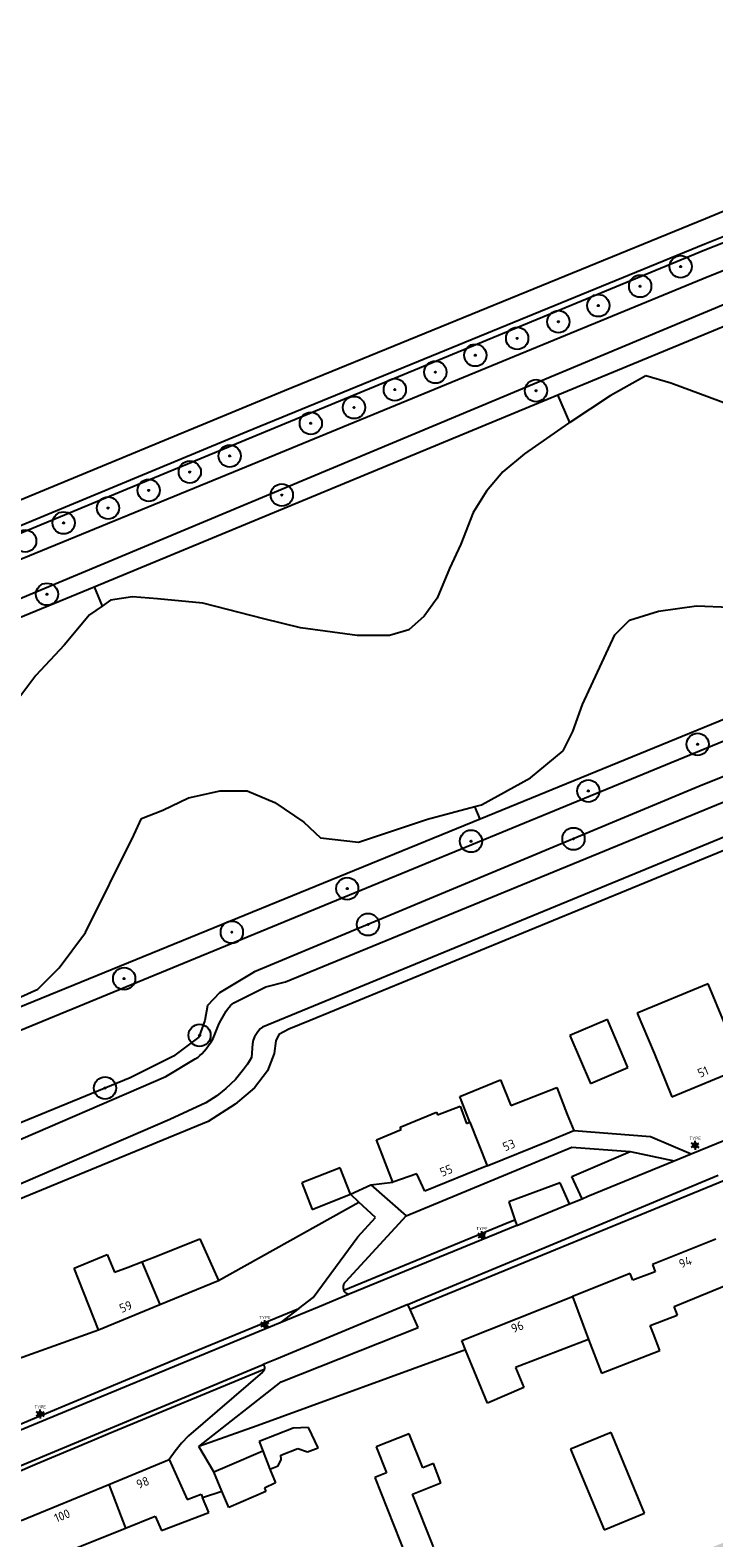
# Model space of a CAD drawing. Header units: metres. Extents: x 102000 to 105000, y 414600 to 420766.
# Tile 174 of 206: x 103390 to 103466, y 419498 to 419668. Entities that reach past the tile are written whole.
import ezdxf
from ezdxf.enums import TextEntityAlignment as Align

# ---------------------------------------------------------------- set-up
doc = ezdxf.new("R2010")
doc.units = ezdxf.units.M
doc.layers.get('0').update_dxf_attribs({"color": 8})
doc.layers.add('N-WE-GR-OEVERBEPLANTING-A', color=252, linetype='Continuous', lineweight=18)
doc.styles.add('MtXpl_NLCS-ISO', font='NLCS-ISO.ttf')
doc.styles.add('NLCS-ISO', font='NLCS-ISO.ttf')

msp = doc.modelspace()

# ---------------------------------------------------------------- hatches: boundary and pattern name
at = {"ltscale": 0.1}
h = msp.add_hatch(color=256, dxfattribs=at)
edge = h.paths.add_edge_path()
edge.add_arc((103462.75, 419641.56), 0.075, 0, 360)
h = msp.add_hatch(color=256, dxfattribs=at)
edge = h.paths.add_edge_path()
edge.add_arc((103458.19, 419639.35), 0.075, 0, 360)
h = msp.add_hatch(color=256, dxfattribs=at)
edge = h.paths.add_edge_path()
edge.add_arc((103453.48, 419637.17), 0.075, 0, 360)
h = msp.add_hatch(color=256, dxfattribs=at)
edge = h.paths.add_edge_path()
edge.add_arc((103448.99, 419635.35), 0.075, 0, 360)
h = msp.add_hatch(color=256, dxfattribs=at)
edge = h.paths.add_edge_path()
edge.add_arc((103444.35, 419633.47), 0.075, 0, 360)
h = msp.add_hatch(color=256, dxfattribs=at)
edge = h.paths.add_edge_path()
edge.add_arc((103439.63, 419631.58), 0.075, 0, 360)
h = msp.add_hatch(color=256, dxfattribs=at)
edge = h.paths.add_edge_path()
edge.add_arc((103435.15, 419629.67), 0.075, 0, 360)
h = msp.add_hatch(color=256, dxfattribs=at)
edge = h.paths.add_edge_path()
edge.add_arc((103430.58, 419627.71), 0.075, 0, 360)
h = msp.add_hatch(color=256, dxfattribs=at)
edge = h.paths.add_edge_path()
edge.add_arc((103446.47, 419627.58), 0.075, 0, 360)
h = msp.add_hatch(color=256, dxfattribs=at)
edge = h.paths.add_edge_path()
edge.add_arc((103425.99, 419625.69), 0.075, 0, 360)
h = msp.add_hatch(color=256, dxfattribs=at)
edge = h.paths.add_edge_path()
edge.add_arc((103421.12, 419623.91), 0.075, 0, 360)
h = msp.add_hatch(color=256, dxfattribs=at)
edge = h.paths.add_edge_path()
edge.add_arc((103411.99, 419620.24), 0.075, 0, 360)
h = msp.add_hatch(color=256, dxfattribs=at)
edge = h.paths.add_edge_path()
edge.add_arc((103407.5, 419618.43), 0.075, 0, 360)
h = msp.add_hatch(color=256, dxfattribs=at)
edge = h.paths.add_edge_path()
edge.add_arc((103402.88, 419616.36), 0.075, 0, 360)
h = msp.add_hatch(color=256, dxfattribs=at)
edge = h.paths.add_edge_path()
edge.add_arc((103417.86, 419615.84), 0.075, 0, 360)
h = msp.add_hatch(color=256, dxfattribs=at)
edge = h.paths.add_edge_path()
edge.add_arc((103398.3, 419614.37), 0.075, 0, 360)
h = msp.add_hatch(color=256, dxfattribs=at)
edge = h.paths.add_edge_path()
edge.add_arc((103393.3, 419612.7), 0.075, 0, 360)
h = msp.add_hatch(color=256, dxfattribs=at)
edge = h.paths.add_edge_path()
edge.add_arc((103391.42, 419604.67), 0.075, 0, 360)
h = msp.add_hatch(color=256, dxfattribs=at)
edge = h.paths.add_edge_path()
edge.add_arc((103464.66, 419587.77), 0.075, 0, 360)
h = msp.add_hatch(color=256, dxfattribs=at)
edge = h.paths.add_edge_path()
edge.add_arc((103452.36, 419582.52), 0.075, 0, 360)
h = msp.add_hatch(color=256, dxfattribs=at)
edge = h.paths.add_edge_path()
edge.add_arc((103439.16, 419576.86), 0.075, 0, 360)
h = msp.add_hatch(color=256, dxfattribs=at)
edge = h.paths.add_edge_path()
edge.add_arc((103450.69, 419577.13), 0.075, 0, 360)
h = msp.add_hatch(color=256, dxfattribs=at)
edge = h.paths.add_edge_path()
edge.add_arc((103425.22, 419571.52), 0.075, 0, 360)
h = msp.add_hatch(color=256, dxfattribs=at)
edge = h.paths.add_edge_path()
edge.add_arc((103412.23, 419566.62), 0.075, 0, 360)
h = msp.add_hatch(color=256, dxfattribs=at)
edge = h.paths.add_edge_path()
edge.add_arc((103427.56, 419567.48), 0.075, 0, 360)
h = msp.add_hatch(color=256, dxfattribs=at)
edge = h.paths.add_edge_path()
edge.add_arc((103400.11, 419561.39), 0.075, 0, 360)
h = msp.add_hatch(color=256, dxfattribs=at)
edge = h.paths.add_edge_path()
edge.add_arc((103408.6, 419555.01), 0.075, 0, 360)
h = msp.add_hatch(color=256, dxfattribs=at)
edge = h.paths.add_edge_path()
edge.add_arc((103397.96, 419549.07), 0.075, 0, 360)
at = {"layer": 'N-WE-GR-OEVERBEPLANTING-A'}
h = msp.add_hatch(dxfattribs=at)
h.set_pattern_fill('AGR-BEPLANTING_SOORT_01-SO', color=256, scale=0.1, pattern_type=2)
h.set_pattern_definition([(60, (103582.13463, 419496.0748), (-0.2886752, 0.4999999), [0.144338, -0.433013]), (120, (103582.13463, 419496.0748), (-0.5773502, -1e-07), [0.144338, -0.433013]), (270, (103582.13463, 419496.07482), (0.288675, -0.5), [0.125, -0.875])])
edge = h.paths.add_edge_path()
edge.add_line((103568.8, 419452.96), (103581.63, 419492.91))
edge.add_line((103581.63, 419492.91), (103389.09, 419415.29))
edge.add_line((103389.09, 419415.29), (103250.81, 419378))
edge.add_arc((103249.58, 419382.59), 4.75, 194.9859, 285.093, ccw=False)
edge.add_line((103244.99, 419381.36), (103235.55, 419416.53))
edge.add_arc((103233.71, 419415.74), 2, 23.2211, 91.1804)
edge.add_line((103233.67, 419417.74), (103220.41, 419417.47))
edge.add_arc((103220.27, 419423.92), 6.45, 181.2023, 271.2023, ccw=False)
edge.add_line((103213.82, 419423.78), (103213.82, 419425.02))
edge.add_arc((103220.51, 419424.52), 6.71, 93.3467, 175.7141, ccw=False)
edge.add_line((103220.12, 419431.22), (103239.06, 419431.62))
edge.add_line((103239.06, 419431.62), (103291.97, 419438.06))
edge.add_line((103291.97, 419438.06), (103374.13, 419460.22))
edge.add_line((103374.13, 419460.22), (103571.21, 419539.65))
edge.add_line((103571.21, 419539.65), (103602.95, 419530.99))
edge.add_line((103602.95, 419530.99), (103600.56, 419527.5))
edge.add_line((103600.56, 419527.5), (103571.46, 419535.44))
edge.add_line((103571.46, 419535.44), (103375.41, 419456.41))
edge.add_line((103375.41, 419456.41), (103292.05, 419433.93))
edge.add_line((103292.05, 419433.93), (103239.14, 419428.02))
edge.add_line((103239.14, 419428.02), (103220.19, 419427.62))
edge.add_arc((103220.27, 419423.92), 3.7, 91.2023, 271.2023)
edge.add_line((103220.35, 419420.22), (103235.55, 419420.53))
edge.add_arc((103235.43, 419418.04), 2.5, 14.9905, 87.3009, ccw=False)
edge.add_line((103237.84, 419418.68), (103247.64, 419382.07))
edge.add_line((103247.64, 419382.07), (103247.62, 419382.16))
edge.add_arc((103249.57, 419382.58), 1.99, 192.1416, 259.5061)
edge.add_line((103249.21, 419380.62), (103250.1, 419380.66))
edge.add_line((103250.1, 419380.66), (103388.17, 419417.89))
edge.add_line((103388.17, 419417.89), (103582.13, 419496.07))
edge.add_arc((103582.99, 419494.36), 1.91, -12.4829, 116.4606, ccw=False)
edge.add_line((103584.86, 419493.95), (103571.98, 419454.28))
edge.add_line((103571.98, 419454.28), (103568.8, 419452.96))

# ---------------------------------------------------------------- linework, layer by layer
at = {"transparency": 33554687}
for p, q in [((103465.56, 419646.98), (103516.64, 419668.18)), ((103514.65, 419663.89), (103465.46, 419644.08)), ((103465.47, 419643.44), (103515.83, 419663.39)), ((103517.61, 419661.27), (103465.92, 419640.43)), ((103418.17, 419627.59), (103465.56, 419646.98)), ((103465.46, 419644.08), (103413.91, 419622.95)), ((103413.84, 419622.1), (103465.47, 419643.44)), ((103365.77, 419594.71), (103477.07, 419641.29)), ((103465.92, 419640.43), (103413.89, 419619.03)), ((103448.93, 419627.1), (103478.19, 419639.21)), ((103458.85, 419629.27), (103454.8, 419627.02)), ((103461.65, 419628.42), (103458.85, 419629.27)), ((103365.32, 419605.73), (103418.17, 419627.59)), ((103396.73, 419605.51), (103448.93, 419627.1)), ((103450.26, 419623.99), (103448.93, 419627.1)), ((103454.8, 419627.02), (103450.26, 419623.99)), ((103472.85, 419624.29), (103461.65, 419628.42)), ((103450.13, 419623.91), (103445.16, 419620.48)), ((103450.26, 419623.99), (103450.13, 419623.91)), ((103366.92, 419602.64), (103413.84, 419622.1)), ((103413.91, 419622.95), (103367.02, 419603.5)), ((103445.16, 419620.48), (103442.74, 419618.46)), ((103413.89, 419619.03), (103367.36, 419599.92)), ((103442.74, 419618.46), (103440.88, 419616.28)), ((103440.88, 419616.28), (103439.4, 419613.87)), ((103377.04, 419550.91), (103532.16, 419614.7)), ((103439.4, 419613.87), (103438, 419610.29)), ((103438, 419610.29), (103436.75, 419607.57)), ((103418.27, 419561.02), (103532.35, 419607.89)), ((103436.75, 419607.57), (103435.35, 419604.22)), ((103366.71, 419593.09), (103396.73, 419605.51)), ((103396.73, 419605.51), (103397.63, 419603.34)), ((103397.63, 419603.34), (103396.23, 419602.36)), ((103398.56, 419603.99), (103397.63, 419603.34)), ((103401.05, 419604.38), (103398.56, 419603.99)), ((103403.85, 419604.15), (103401.05, 419604.38)), ((103408.98, 419603.68), (103403.85, 419604.15)), ((103415.83, 419601.89), (103408.98, 419603.68)), ((103435.35, 419604.22), (103433.88, 419602.2)), ((103460.25, 419602.75), (103464.53, 419603.37)), ((103464.53, 419603.37), (103468.26, 419603.21)), ((103396.23, 419602.36), (103393.35, 419598.93)), ((103419.95, 419600.88), (103415.83, 419601.89)), ((103530.48, 419601.65), (103421.06, 419556.68)), ((103433.88, 419602.2), (103432.16, 419600.65)), ((103455.35, 419600.1), (103456.98, 419601.73)), ((103456.98, 419601.73), (103460.25, 419602.75)), ((103511.8, 419601.83), (103465.24, 419583.21)), ((103426.33, 419600.02), (103419.95, 419600.88)), ((103429.99, 419600.02), (103426.33, 419600.02)), ((103432.16, 419600.65), (103429.99, 419600.02)), ((103493.88, 419601.3), (103440.17, 419579.34)), ((103451.69, 419592.24), (103455.35, 419600.1)), ((103393.35, 419598.93), (103390.16, 419595.51)), ((103390.16, 419595.51), (103386.89, 419591.16)), ((103450.6, 419589.21), (103451.69, 419592.24)), ((103449.51, 419587.03), (103450.6, 419589.21)), ((103445.86, 419584), (103449.51, 419587.03)), ((103465.24, 419583.21), (103414.79, 419562.16)), ((103440.33, 419580.97), (103445.86, 419584)), ((103404.47, 419580.34), (103407.35, 419581.74)), ((103407.35, 419581.74), (103410.93, 419582.52)), ((103410.93, 419582.52), (103413.96, 419582.52)), ((103413.96, 419582.52), (103417.07, 419581.2)), ((103476.99, 419581.2), (103415.68, 419555.94)), ((103417.07, 419581.2), (103420.34, 419579.02)), ((103402.06, 419579.41), (103404.47, 419580.34)), ((103434.26, 419579.33), (103439.59, 419580.77)), ((103439.59, 419580.77), (103440.33, 419580.97)), ((103440.17, 419579.34), (103439.59, 419580.77)), ((103440.17, 419579.34), (103386.45, 419557.38)), ((103401.2, 419577.54), (103402.06, 419579.41)), ((103420.34, 419579.02), (103422.21, 419577.23)), ((103426.49, 419576.76), (103434.26, 419579.33)), ((103395.76, 419566.57), (103401.2, 419577.54)), ((103422.21, 419577.23), (103426.49, 419576.76)), ((103392.8, 419562.61), (103395.76, 419566.57)), ((103390.39, 419560.19), (103392.8, 419562.61)), ((103414.79, 419562.16), (103410.84, 419559.78)), ((103416.06, 419560.46), (103418.27, 419561.02)), ((103465.86, 419560.82), (103457.84, 419557.5)), ((103467.69, 419556.39), (103465.86, 419560.82)), ((103386.13, 419558.27), (103390.39, 419560.19)), ((103410.84, 419559.78), (103409.5, 419558.38)), ((103412.46, 419558.65), (103416.06, 419560.46)), ((103409.5, 419558.38), (103409.19, 419556.68)), ((103410.86, 419556.4), (103411.44, 419557.47)), ((103411.44, 419557.47), (103411.59, 419557.73)), ((103411.59, 419557.73), (103411.73, 419557.94)), ((103411.73, 419557.94), (103411.92, 419558.18)), ((103411.92, 419558.18), (103412.1, 419558.38)), ((103412.1, 419558.38), (103412.27, 419558.53)), ((103412.27, 419558.53), (103412.46, 419558.65)), ((103457.84, 419557.5), (103459.76, 419552.98)), ((103409.19, 419556.68), (103408.52, 419554.79)), ((103410.3, 419555.01), (103410.74, 419556.13)), ((103410.74, 419556.13), (103410.86, 419556.4)), ((103415.42, 419555.72), (103415.15, 419555.41)), ((103415.68, 419555.94), (103415.42, 419555.72)), ((103418.63, 419555.71), (103417.54, 419555.1)), ((103421.06, 419556.68), (103418.63, 419555.71)), ((103454.5, 419556.8), (103450.28, 419555)), ((103456.8, 419551.37), (103454.5, 419556.8)), ((103408.52, 419554.79), (103405.66, 419552.66)), ((103409.62, 419553.85), (103409.89, 419554.26)), ((103409.89, 419554.26), (103410.13, 419554.66)), ((103410.13, 419554.66), (103410.3, 419555.01)), ((103414.56, 419554.04), (103414.45, 419552.51)), ((103414.65, 419554.44), (103414.56, 419554.04)), ((103414.79, 419554.83), (103414.65, 419554.44)), ((103415.15, 419555.41), (103414.79, 419554.83)), ((103417.17, 419554.37), (103416.99, 419552.97)), ((103417.54, 419555.1), (103417.17, 419554.37)), ((103450.28, 419555), (103452.59, 419549.58)), ((103405.66, 419552.66), (103400.79, 419550.23)), ((103404.82, 419550.36), (103408.12, 419552.34)), ((103408.12, 419552.34), (103408.43, 419552.55)), ((103408.43, 419552.55), (103408.64, 419552.73)), ((103408.64, 419552.73), (103408.85, 419552.93)), ((103408.85, 419552.93), (103409.13, 419553.23)), ((103409.13, 419553.23), (103409.34, 419553.49)), ((103409.34, 419553.49), (103409.62, 419553.85)), ((103414.45, 419552.51), (103413.99, 419551.76)), ((103416.99, 419552.97), (103416.26, 419551.02)), ((103459.76, 419552.98), (103461.77, 419548.09)), ((103413.56, 419551.16), (103412.63, 419550.03)), ((103413.99, 419551.76), (103413.56, 419551.16)), ((103416.26, 419551.02), (103414.8, 419549.08)), ((103452.59, 419549.58), (103456.8, 419551.37)), ((103461.77, 419548.09), (103469.82, 419551.4)), ((103400.79, 419550.23), (103360.14, 419533.55)), ((103360.78, 419531.36), (103404.82, 419550.36)), ((103411.57, 419549.01), (103410.53, 419548.2)), ((103412.63, 419550.03), (103411.57, 419549.01)), ((103414.8, 419549.08), (103412.61, 419547.25)), ((103437.88, 419548.11), (103442.49, 419550.01)), ((103442.49, 419550.01), (103443.65, 419547.09)), ((103443.65, 419547.09), (103448.8, 419549.14)), ((103448.8, 419549.14), (103449.98, 419546.1)), ((103409.29, 419547.42), (103405.26, 419545.51)), ((103410.53, 419548.2), (103409.29, 419547.42)), ((103412.61, 419547.25), (103409.56, 419545.3)), ((103439.02, 419545.24), (103437.88, 419548.11)), ((103405.26, 419545.51), (103364.37, 419527.88)), ((103431.18, 419544.66), (103435.27, 419546.35)), ((103435.27, 419546.35), (103435.38, 419546.05)), ((103435.38, 419546.05), (103437.92, 419547.03)), ((103437.92, 419547.03), (103438.66, 419545.09)), ((103449.98, 419546.1), (103450.74, 419544.27)), ((103409.56, 419545.3), (103378.86, 419532.65)), ((103428.51, 419543.24), (103431.28, 419544.41)), ((103431.28, 419544.41), (103431.18, 419544.66)), ((103438.66, 419545.09), (103439.02, 419545.24)), ((103439.02, 419545.24), (103440.98, 419540.3)), ((103447.83, 419543.07), (103450.74, 419544.27)), ((103450.74, 419544.27), (103459.36, 419543.61)), ((103430.37, 419538.47), (103428.51, 419543.24)), ((103431.85, 419534.67), (103450.49, 419542.4)), ((103440.98, 419540.3), (103447.83, 419543.07)), ((103450.49, 419542.4), (103457.07, 419541.93)), ((103459.36, 419543.61), (103463.92, 419541.65)), ((103463.92, 419541.65), (103468.8, 419543.65)), ((103450.49, 419539.12), (103457.07, 419541.93)), ((103452.32, 419536.89), (103462.03, 419540.87)), ((103457.07, 419541.93), (103462.03, 419540.87)), ((103462.03, 419540.87), (103463.92, 419541.65)), ((103424.43, 419540.09), (103420.1, 419538.39)), ((103425.59, 419537.11), (103424.43, 419540.09)), ((103433.05, 419539.42), (103430.37, 419538.47)), ((103433.94, 419537.45), (103433.05, 419539.42)), ((103440.98, 419540.3), (103433.94, 419537.45)), ((103448.38, 419531.5), (103466.99, 419539.27)), ((103451.66, 419536.61), (103450.49, 419539.12)), ((103467.87, 419538.74), (103457.45, 419534.47)), ((103420.1, 419538.39), (103421.26, 419535.41)), ((103421.52, 419535.51), (103425.59, 419537.11)), ((103425.59, 419537.11), (103427.86, 419538.18)), ((103426.54, 419536.23), (103425.59, 419537.11)), ((103427.86, 419538.18), (103430.37, 419538.47)), ((103427.86, 419538.18), (103431.85, 419534.67)), ((103449.2, 419538.38), (103443.4, 419536.24)), ((103450.23, 419536.03), (103449.2, 419538.38)), ((103410.75, 419527.4), (103426.54, 419536.23)), ((103421.26, 419535.41), (103421.52, 419535.51)), ((103428.42, 419534.49), (103426.54, 419536.23)), ((103443.4, 419536.24), (103444.09, 419534.22)), ((103444.3, 419533.59), (103450.23, 419536.03)), ((103450.23, 419536.03), (103451.66, 419536.61)), ((103451.66, 419536.61), (103452.32, 419536.89)), ((103424.84, 419526.3), (103443.43, 419533.95)), ((103431.85, 419534.67), (103425.03, 419527.26)), ((103426.4, 419532.31), (103428.42, 419534.49)), ((103443.43, 419533.95), (103444.09, 419534.22)), ((103444.09, 419534.22), (103444.3, 419533.59)), ((103457.45, 419534.47), (103448.65, 419530.85)), ((103403.68, 419530.09), (103408.62, 419532.1)), ((103408.62, 419532.1), (103410.75, 419527.4)), ((103421.38, 419525.48), (103426.4, 419532.31)), ((103444.3, 419533.59), (103425.45, 419525.85)), ((103466.73, 419532.04), (103459.58, 419529.19)), ((103394.48, 419528.8), (103398.21, 419530.34)), ((103398.21, 419530.34), (103399.03, 419528.32)), ((103448.65, 419530.85), (103432.32, 419524.13)), ((103433.08, 419525.14), (103448.38, 419531.5)), ((103397.22, 419521.84), (103394.48, 419528.8)), ((103399.03, 419528.32), (103400.58, 419528.91)), ((103400.58, 419528.91), (103402.11, 419529.5)), ((103402.11, 419529.5), (103403.68, 419530.09)), ((103402.11, 419529.5), (103404.14, 419524.68)), ((103459.58, 419529.19), (103459.89, 419528.39)), ((103404.14, 419524.68), (103410.75, 419527.4)), ((103424.8, 419526.88), (103424.78, 419526.81)), ((103424.82, 419526.95), (103424.8, 419526.88)), ((103424.85, 419527.02), (103424.82, 419526.95)), ((103424.89, 419527.09), (103424.85, 419527.02)), ((103424.93, 419527.15), (103424.89, 419527.09)), ((103424.98, 419527.21), (103424.93, 419527.15)), ((103425.03, 419527.26), (103424.98, 419527.21)), ((103457.07, 419528.19), (103450.59, 419525.61)), ((103457.36, 419527.44), (103457.07, 419528.19)), ((103459.89, 419528.39), (103457.36, 419527.44)), ((103462.01, 419524.47), (103468.71, 419527.21)), ((103419.76, 419524.23), (103421.38, 419525.48)), ((103425.35, 419525.81), (103422.06, 419524.45)), ((103424.77, 419526.74), (103424.76, 419526.66)), ((103424.76, 419526.66), (103424.77, 419526.59)), ((103424.78, 419526.81), (103424.77, 419526.74)), ((103424.77, 419526.59), (103424.77, 419526.51)), ((103424.77, 419526.51), (103424.79, 419526.44)), ((103424.79, 419526.44), (103424.81, 419526.37)), ((103424.81, 419526.37), (103424.84, 419526.3)), ((103424.87, 419526.23), (103424.84, 419526.3)), ((103424.91, 419526.17), (103424.87, 419526.23)), ((103424.95, 419526.11), (103424.91, 419526.17)), ((103425, 419526.05), (103424.95, 419526.11)), ((103425.05, 419526), (103425, 419526.05)), ((103425.11, 419525.96), (103425.05, 419526)), ((103425.17, 419525.91), (103425.11, 419525.96)), ((103425.24, 419525.88), (103425.17, 419525.91)), ((103425.3, 419525.85), (103425.24, 419525.88)), ((103425.35, 419525.81), (103425.3, 419525.85)), ((103425.45, 419525.85), (103425.35, 419525.81)), ((103432.06, 419524.71), (103433.08, 419525.14)), ((103438.11, 419520.65), (103450.59, 419525.61)), ((103450.59, 419525.61), (103452.38, 419520.75)), ((103397.22, 419521.84), (103404.14, 419524.68)), ((103406.63, 419518.83), (103419.76, 419524.23)), ((103432.06, 419524.71), (103417.27, 419518.56)), ((103422.06, 419524.45), (103417.69, 419522.64)), ((103419.76, 419524.23), (103417.69, 419522.64)), ((103432.32, 419524.13), (103432.06, 419524.71)), ((103433.2, 419522.11), (103432.32, 419524.13)), ((103459.33, 419522.32), (103462.35, 419523.48)), ((103462.38, 419523.49), (103462.01, 419524.47)), ((103462.35, 419523.48), (103462.38, 419523.49)), ((103385.1, 419517.49), (103397.22, 419521.84)), ((103417.69, 419522.64), (103406.88, 419518.16)), ((103417.79, 419515.98), (103433.2, 419522.11)), ((103459.68, 419521.39), (103459.33, 419522.32)), ((103438.55, 419519.59), (103438.11, 419520.65)), ((103452.38, 419520.75), (103444.17, 419517.6)), ((103452.38, 419520.75), (103453.83, 419516.97)), ((103460.41, 419519.5), (103459.68, 419521.39)), ((103387.96, 419511.03), (103406.63, 419518.83)), ((103438.55, 419519.59), (103415.1, 419511.05)), ((103417.27, 419518.56), (103415.77, 419517.94)), ((103441, 419513.6), (103438.55, 419519.59)), ((103453.83, 419516.97), (103460.41, 419519.5)), ((103378.97, 419502.63), (103415.77, 419517.94)), ((103406.88, 419518.16), (103388.17, 419510.42)), ((103415.88, 419517.36), (103398.26, 419510.11)), ((103415.68, 419517.07), (103407.35, 419509.9)), ((103415.71, 419517.11), (103415.68, 419517.07)), ((103415.75, 419517.14), (103415.71, 419517.11)), ((103415.78, 419517.18), (103415.75, 419517.14)), ((103415.77, 419517.94), (103415.8, 419517.9)), ((103415.81, 419517.22), (103415.78, 419517.18)), ((103415.8, 419517.9), (103415.83, 419517.85)), ((103415.84, 419517.27), (103415.81, 419517.22)), ((103415.83, 419517.85), (103415.85, 419517.81)), ((103415.86, 419517.31), (103415.84, 419517.27)), ((103415.85, 419517.81), (103415.87, 419517.76)), ((103415.88, 419517.36), (103415.86, 419517.31)), ((103415.87, 419517.76), (103415.89, 419517.71)), ((103415.89, 419517.41), (103415.88, 419517.36)), ((103415.89, 419517.71), (103415.9, 419517.66)), ((103415.9, 419517.46), (103415.89, 419517.41)), ((103415.9, 419517.66), (103415.91, 419517.61)), ((103415.91, 419517.51), (103415.9, 419517.46)), ((103415.91, 419517.61), (103415.91, 419517.56)), ((103415.91, 419517.56), (103415.91, 419517.51)), ((103444.17, 419517.6), (103445.09, 419515.36)), ((103408.5, 419508.72), (103417.79, 419515.98)), ((103445.09, 419515.36), (103441, 419513.6)), ((103398.26, 419510.11), (103396.5, 419509.36)), ((103407.35, 419509.9), (103406.56, 419509.07)), ((103415.1, 419511.05), (103408.5, 419508.72)), ((103419.13, 419510.76), (103415.32, 419509.26)), ((103420.85, 419510.83), (103419.13, 419510.76)), ((103421.94, 419508.55), (103420.85, 419510.83)), ((103432.21, 419510.15), (103428.47, 419508.67)), ((103433.73, 419506.32), (103432.21, 419510.15)), ((103454.92, 419510.29), (103450.35, 419508.39)), ((103458.7, 419501.22), (103454.92, 419510.29)), ((103396.5, 419509.36), (103390.33, 419506.77)), ((103405.84, 419508.18), (103405.19, 419507.24)), ((103406.56, 419509.07), (103405.84, 419508.18)), ((103410.21, 419505.85), (103408.5, 419508.72)), ((103411.72, 419506.5), (103415.73, 419508.22)), ((103415.32, 419509.26), (103415.73, 419508.22)), ((103415.73, 419508.22), (103416.52, 419506.17)), ((103415.73, 419508.22), (103416.52, 419506.17)), ((103417.76, 419507.72), (103419.66, 419508.48)), ((103419.66, 419508.48), (103420.76, 419508.09)), ((103420.76, 419508.09), (103421.94, 419508.55)), ((103428.47, 419508.67), (103429.63, 419505.74)), ((103450.35, 419508.39), (103454.13, 419499.32)), ((103390.33, 419506.77), (103379, 419501.91)), ((103398.38, 419504.43), (103405.19, 419507.24)), ((103405.19, 419507.24), (103407.19, 419502.75)), ((103410.21, 419505.85), (103411.72, 419506.5)), ((103416.52, 419506.17), (103417.45, 419506.55)), ((103417.45, 419506.55), (103417.79, 419507.24)), ((103417.79, 419507.24), (103417.76, 419507.72)), ((103434.92, 419506.78), (103433.73, 419506.32)), ((103435.77, 419504.63), (103434.92, 419506.78)), ((103411.11, 419503.67), (103410.21, 419505.85)), ((103416.52, 419506.17), (103417.13, 419504.62)), ((103429.63, 419505.74), (103428.32, 419505.22)), ((103428.32, 419505.22), (103431.88, 419496.2)), ((103388.53, 419500.37), (103398.38, 419504.43)), ((103398.38, 419504.43), (103400.26, 419499.52)), ((103407.19, 419502.75), (103408.78, 419503.35)), ((103408.78, 419503.35), (103408.93, 419502.98)), ((103408.93, 419502.98), (103411.11, 419503.67)), ((103411.88, 419501.84), (103411.11, 419503.67)), ((103416.06, 419503.63), (103411.88, 419501.84)), ((103417.13, 419504.62), (103415.9, 419504)), ((103415.9, 419504), (103416.06, 419503.63)), ((103432.56, 419503.36), (103435.77, 419504.63)), ((103434.92, 419497.4), (103432.56, 419503.36)), ((103409.63, 419501.28), (103408.93, 419502.98)), ((103400.26, 419499.52), (103403.59, 419500.86)), ((103403.59, 419500.86), (103404.3, 419499.25)), ((103404.3, 419499.25), (103409.63, 419501.28)), ((103454.13, 419499.32), (103458.7, 419501.22)), ((103390.36, 419495.54), (103400.26, 419499.52))]:
    msp.add_line(p, q, dxfattribs=at)
at = {"ltscale": 0.1}
for p, q in [((103464.16, 419542.74), (103463.94, 419542.87)), ((103464.16, 419542.49), (103463.94, 419542.36)), ((103464.38, 419542.87), (103464.38, 419543.12)), ((103464.38, 419542.36), (103464.38, 419542.11)), ((103464.6, 419542.74), (103464.81, 419542.87)), ((103464.6, 419542.49), (103464.81, 419542.36)), ((103440.17, 419532.58), (103439.95, 419532.71)), ((103440.17, 419532.33), (103439.95, 419532.2)), ((103440.39, 419532.71), (103440.39, 419532.96)), ((103440.39, 419532.2), (103440.39, 419531.95)), ((103440.61, 419532.58), (103440.83, 419532.71)), ((103440.61, 419532.33), (103440.83, 419532.2)), ((103415.72, 419522.56), (103415.5, 419522.68)), ((103415.72, 419522.3), (103415.5, 419522.18)), ((103415.94, 419522.68), (103415.94, 419522.94)), ((103415.94, 419522.18), (103415.94, 419521.92)), ((103416.16, 419522.56), (103416.38, 419522.68)), ((103416.16, 419522.3), (103416.38, 419522.18)), ((103390.44, 419512.49), (103390.22, 419512.61)), ((103390.44, 419512.23), (103390.22, 419512.11)), ((103390.66, 419512.61), (103390.66, 419512.87)), ((103390.66, 419512.11), (103390.66, 419511.85)), ((103390.87, 419512.49), (103391.09, 419512.61)), ((103390.87, 419512.23), (103391.09, 419512.11))]:
    msp.add_line(p, q, dxfattribs=at)
for p, q in [((103464.14, 419542.72), (103464.61, 419542.72)), ((103464.14, 419542.52), (103464.61, 419542.52)), ((103440.15, 419532.56), (103440.62, 419532.56)), ((103440.15, 419532.36), (103440.62, 419532.36)), ((103415.71, 419522.53), (103416.17, 419522.53)), ((103415.71, 419522.33), (103416.17, 419522.33)), ((103390.42, 419512.46), (103390.89, 419512.46)), ((103390.42, 419512.26), (103390.89, 419512.26))]:
    msp.add_line(p, q)
for centre, radius in [((103462.75, 419641.56), 1.25), ((103458.19, 419639.35), 1.25), ((103462.75, 419641.56), 0.0225), ((103458.19, 419639.35), 0.0225), ((103453.48, 419637.17), 1.25), ((103453.48, 419637.17), 0.0225), ((103448.99, 419635.35), 1.25), ((103444.35, 419633.47), 1.25), ((103448.99, 419635.35), 0.0225), ((103439.63, 419631.58), 1.25), ((103444.35, 419633.47), 0.0225), ((103435.15, 419629.67), 1.25), ((103439.63, 419631.58), 0.0225), ((103430.58, 419627.71), 1.25), ((103435.15, 419629.67), 0.0225), ((103446.47, 419627.58), 1.25), ((103430.58, 419627.71), 0.0225), ((103446.47, 419627.58), 0.0225), ((103425.99, 419625.69), 1.25), ((103425.99, 419625.69), 0.0225), ((103421.12, 419623.91), 1.25), ((103421.12, 419623.91), 0.0225), ((103411.99, 419620.24), 1.25), ((103411.99, 419620.24), 0.0225), ((103407.5, 419618.43), 1.25), ((103402.88, 419616.36), 1.25), ((103407.5, 419618.43), 0.0225), ((103417.86, 419615.84), 1.25), ((103398.3, 419614.37), 1.25), ((103402.88, 419616.36), 0.0225), ((103417.86, 419615.84), 0.0225), ((103393.3, 419612.7), 1.25), ((103398.3, 419614.37), 0.0225), ((103388.97, 419610.65), 1.25), ((103393.3, 419612.7), 0.0225), ((103391.42, 419604.67), 1.25), ((103391.42, 419604.67), 0.0225), ((103464.66, 419587.77), 1.25), ((103464.66, 419587.77), 0.0225), ((103452.36, 419582.52), 1.25), ((103452.36, 419582.52), 0.0225), ((103439.16, 419576.86), 1.25), ((103450.69, 419577.13), 1.25), ((103439.16, 419576.86), 0.0225), ((103450.69, 419577.13), 0.0225), ((103425.22, 419571.52), 1.25), ((103425.22, 419571.52), 0.0225), ((103412.23, 419566.62), 1.25), ((103427.56, 419567.48), 1.25), ((103412.23, 419566.62), 0.0225), ((103427.56, 419567.48), 0.0225), ((103400.11, 419561.39), 1.25), ((103400.11, 419561.39), 0.0225), ((103408.6, 419555.01), 1.25), ((103408.6, 419555.01), 0.0225), ((103397.96, 419549.07), 1.25), ((103397.96, 419549.07), 0.0225)]:
    msp.add_circle(centre, radius)
for centre, radius in [((103462.75, 419641.56), 0.075), ((103458.19, 419639.35), 0.075), ((103453.48, 419637.17), 0.075), ((103448.99, 419635.35), 0.075), ((103444.35, 419633.47), 0.075), ((103439.63, 419631.58), 0.075), ((103435.15, 419629.67), 0.075), ((103430.58, 419627.71), 0.075), ((103446.47, 419627.58), 0.075), ((103425.99, 419625.69), 0.075), ((103421.12, 419623.91), 0.075), ((103411.99, 419620.24), 0.075), ((103407.5, 419618.43), 0.075), ((103402.88, 419616.36), 0.075), ((103417.86, 419615.84), 0.075), ((103398.3, 419614.37), 0.075), ((103393.3, 419612.7), 0.075), ((103391.42, 419604.67), 0.075), ((103464.66, 419587.77), 0.075), ((103452.36, 419582.52), 0.075), ((103439.16, 419576.86), 0.075), ((103450.69, 419577.13), 0.075), ((103425.22, 419571.52), 0.075), ((103412.23, 419566.62), 0.075), ((103427.56, 419567.48), 0.075), ((103400.11, 419561.39), 0.075), ((103408.6, 419555.01), 0.075), ((103397.96, 419549.07), 0.075), ((103464.38, 419542.62), 0.253), ((103440.39, 419532.46), 0.253), ((103415.94, 419522.43), 0.253), ((103390.66, 419512.36), 0.253)]:
    msp.add_circle(centre, radius, dxfattribs=at)

# ---------------------------------------------------------------- texts
at = {"transparency": 33554687, "style": 'MtXpl_NLCS-ISO'}
for s, rotation, p in [('51', 22.0589, (103464.92, 419550.21)), ('53', 21.7724, (103442.97, 419541.92)), ('55', 21.7724, (103435.9, 419539.06)), ('94', 21.4286, (103462.8, 419528.74)), ('59', 21.4859, (103399.82, 419523.73)), ('96', 21.4286, (103443.9, 419521.46)), ('98', 21.887, (103401.73, 419503.92)), ('100', 21.887, (103392.49, 419500.12))]:
    msp.add_text(s, height=1, rotation=rotation, dxfattribs=at).set_placement(p)
at = {"style": 'NLCS-ISO'}
for p in [(103464.38, 419543.12), (103440.39, 419532.96), (103415.94, 419522.94), (103390.66, 419512.87)]:
    msp.add_attdef('TYPE', text='', height=0.36, dxfattribs=at).set_placement(p, align=Align.BOTTOM_CENTER)

doc.saveas('drawing.dxf')
